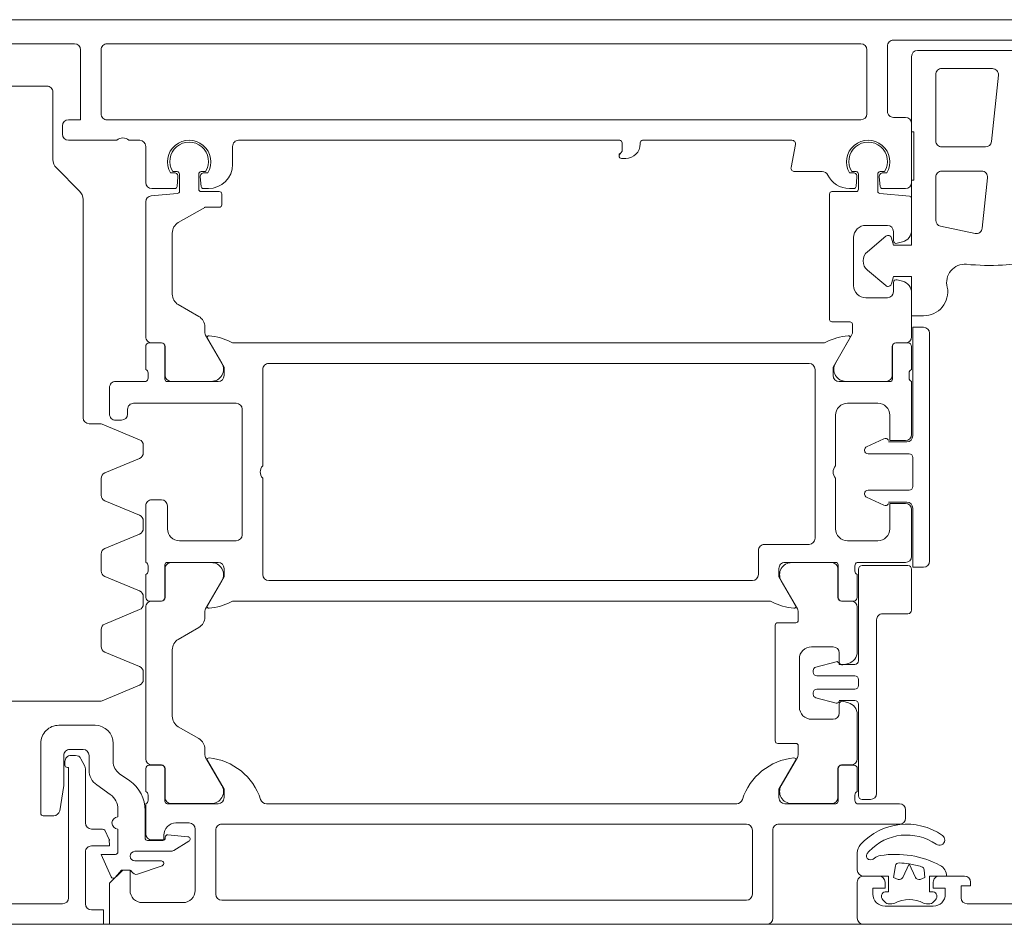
# Model space of a CAD drawing. Header units: centimetres. Extents: x -1631 to 21770, y -8842 to 3590.
# Tile 94 of 142: x 384 to 392, y 1664 to 1672. Entities that reach past the tile are written whole.
import ezdxf

# ---------------------------------------------------------------- set-up
doc = ezdxf.new("R2010")
doc.units = ezdxf.units.CM
doc.layers.add('A-DETL-GENF', color=92, linetype='Continuous', lineweight=9)
doc.layers.add('A-DOOR', color=31, linetype='Continuous', lineweight=13)

# ---------------------------------------------------------------- blocks, each defined once
blk = doc.blocks.new('Schueco_FWS_ADS-75-SimplySmart_inw_Family-02 - FWS SI insert unit 90-2368395-6_piętro IV __13_80 m_ - stan projektowany')
at = {"layer": 'A-DETL-GENF'}
for p, q in [((-75.5, 6.6), (75.5, 6.6)), ((74.6, -0.9), (-74.6, -0.9))]:
    blk.add_line(p, q, dxfattribs=at)
at = {"layer": 'A-DOOR'}
for p, q in [((22.8999, 6.25), (22.8999, 6.55)), ((23.5999, 5.82), (23.5999, 6.55)), ((22.2699, 6.45), (22.6699, 6.45)), ((20.6999, 6.43), (21.9899, 6.43)), ((22.2759, 6.4212), (22.2517, 6.397)), ((22.3269, 6.43), (22.2971, 6.43)), ((22.6428, 6.43), (22.613, 6.43)), ((22.6882, 6.397), (22.664, 6.4212)), ((28.1699, 6.4), (23.8199, 6.4)), ((28.8299, 6.42), (28.4899, 6.42)), ((29.2999, 6), (29.2999, 6.43)), ((31.7999, 6.43), (29.4899, 6.43)), ((23.7699, 6.35), (23.7699, 5.82)), ((28.2199, 5.82), (28.2199, 6.35)), ((28.3899, 6.32), (28.3899, 5.81)), ((22.0099, 6.2), (22.2199, 6.2)), ((22.7199, 6.2), (22.8499, 6.2)), ((28.6636, 6.1139), (28.8671, 6.1836)), ((28.8899, 6.075), (28.6701, 6.075)), ((28.4416, 5.9112), (28.568, 5.9878)), ((28.5939, 5.995), (28.8899, 5.995)), ((29.0299, 6), (29.0299, 5.81)), ((28.6379, 5.885), (28.6379, 5.8781)), ((28.7849, 5.905), (28.6579, 5.905)), ((28.8049, 5.6562), (28.8049, 5.885)), ((28.616, 5.8582), (28.45, 5.8742)), ((28.7999, 5.85), (28.7999, 5.6)), ((29.2499, 5.81), (29.1581, 5.81)), ((22.4999, 5.65), (22.4999, 5.72)), ((22.5499, 5.77), (23.5499, 5.77)), ((23.8199, 5.77), (28.1699, 5.77)), ((28.4399, 5.76), (28.5499, 5.76)), ((29.2999, 5.312), (29.2999, 5.76)), ((29.0299, 5.71), (29.0299, 5.6461)), ((29.5626, 5.7), (29.6499, 5.7)), ((29.6699, 5.68), (29.6699, 5.1)), ((22.8999, 5.6), (22.5499, 5.6)), ((22.8599, 5.565), (22.7899, 5.565)), ((22.9199, 5.5283), (22.9199, 5.5717)), ((23.0589, 5.58), (23.0589, 5.31)), ((23.4999, 5.6), (23.0789, 5.6)), ((23.1099, 5.599), (23.4443, 5.599)), ((27.7999, 5.6), (23.8999, 5.6)), ((28.6209, 5.6), (28.1999, 5.6)), ((28.2556, 5.599), (28.5899, 5.599)), ((28.6409, 5.31), (28.6409, 5.58)), ((28.7799, 5.5717), (28.7799, 5.5283)), ((22.7399, 5.515), (22.7399, 4.075)), ((22.8899, 4.775), (22.8899, 5.535)), ((22.8999, 5.31), (22.8999, 5.5)), ((23.0599, 5.309), (23.0599, 5.549)), ((28.6399, 5.549), (28.6399, 5.309)), ((28.7999, 5.5), (28.7999, 5.31)), ((29.0939, 5.5233), (29.206, 5.4448)), ((23.5309, 5.449), (23.3966, 5.2165)), ((28.3032, 5.2165), (28.169, 5.449)), ((29.0166, 5.3518), (28.9329, 5.4104)), ((29.2699, 5.3219), (29.2699, 5.2)), ((22.8999, 4.8593), (22.8999, 5.229)), ((23.0289, 5.28), (22.9299, 5.28)), ((22.9499, 5.279), (23.0299, 5.279)), ((28.6699, 5.279), (28.7499, 5.279)), ((28.7699, 5.28), (28.6709, 5.28)), ((28.7999, 5.229), (28.7999, 3.971)), ((29.0699, 5.1), (29.0699, 5.2494)), ((29.337, 5.2273), (29.3054, 5.2893)), ((29.4699, 5.28), (29.4699, 5.25)), ((23.3899, 5.1915), (23.3899, 5.12)), ((28.3099, 5.1469), (28.3099, 5.1915)), ((29.3199, 5.15), (29.4299, 5.15)), ((29.4199, 5.2), (29.3815, 5.2)), ((23.4099, 5.1), (23.5599, 5.1)), ((23.5799, 5.08), (23.5799, 4.12)), ((28.5299, 4.9621), (28.3599, 5.0602)), ((23.2799, 4.9), (23.0999, 4.9)), ((29.5199, 4.95), (29.2199, 4.95)), ((23.0499, 4.85), (23.0499, 4.775)), ((28.5799, 4.3245), (28.5799, 4.8755)), ((23.0499, 4.745), (22.9199, 4.745)), ((23.0185, 4.7509), (22.9741, 4.7628)), ((23.2434, 4.7223), (23.0759, 4.7671)), ((23.3799, 4.4), (23.3799, 4.8)), ((28.8508, 4.6178), (29.1608, 4.7462)), ((29.1799, 4.75), (30.06, 4.75)), ((23.2656, 4.68), (23.2656, 4.6933)), ((22.8899, 4.57), (22.8899, 4.62)), ((22.9199, 4.65), (23.2356, 4.65)), ((23.2356, 4.54), (22.9199, 4.54)), ((23.2656, 4.4967), (23.2656, 4.51)), ((28.8199, 4.5084), (28.8199, 4.5716)), ((22.8899, 3.655), (22.8899, 4.415)), ((22.9741, 4.4372), (23.0185, 4.4491)), ((23.0499, 4.425), (23.0499, 4.35)), ((23.0759, 4.4229), (23.2434, 4.4677)), ((29.1391, 4.3428), (28.8508, 4.4622)), ((22.8999, 3.971), (22.8999, 4.3407)), ((23.0999, 4.3), (23.2799, 4.3)), ((29.1699, 4.1567), (29.1699, 4.2966)), ((28.3599, 4.1398), (28.5299, 4.2379)), ((23.5599, 4.1), (23.4099, 4.1)), ((28.8508, 3.9911), (29.1391, 4.1105)), ((22.6899, 4.025), (22.4799, 4.025)), ((23.3899, 4.08), (23.3899, 4.0085)), ((28.3099, 4.0085), (28.3099, 4.0531)), ((22.4499, 3.995), (22.4499, 3.655)), ((22.93, 3.92), (23.029, 3.92)), ((23.0299, 3.921), (22.9499, 3.921)), ((23.3966, 3.9835), (23.5309, 3.751)), ((23.6325, 3.92), (28.0674, 3.92)), ((28.169, 3.751), (28.3032, 3.9835)), ((28.7499, 3.921), (28.6699, 3.921)), ((28.671, 3.92), (28.77, 3.92)), ((28.8199, 3.8818), (28.8199, 3.9449)), ((22.9, 3.7), (22.9, 3.89)), ((23.059, 3.89), (23.059, 3.62)), ((23.0599, 3.651), (23.0599, 3.891)), ((28.6399, 3.891), (28.6399, 3.651)), ((28.641, 3.62), (28.641, 3.89)), ((28.8, 3.89), (28.8, 3.7)), ((29.1391, 3.7162), (28.8508, 3.8356)), ((23.72, 3.7), (23.72, 3.5)), ((27.78, 3.75), (23.77, 3.75)), ((27.83, 2.9), (27.83, 3.7)), ((22.4799, 3.625), (22.8599, 3.625)), ((22.5, 3.6), (22.9, 3.6)), ((22.92, 3.6283), (22.92, 3.6717)), ((23.079, 3.6), (23.5, 3.6)), ((23.4443, 3.601), (23.1099, 3.601)), ((28.2, 3.6), (28.621, 3.6)), ((28.5899, 3.601), (28.2556, 3.601)), ((28.78, 3.6717), (28.78, 3.6283)), ((28.8, 3.6), (28.8, 3.13)), ((29.1699, 3.53), (29.1699, 3.67)), ((22.2999, 3.59), (22.2999, 1.7)), ((22.45, 3.16), (22.45, 3.55)), ((23.67, 3.45), (23.3, 3.45)), ((28.8508, 3.3644), (29.1391, 3.4839)), ((22.98, 3.42), (22.73, 3.42)), ((23.25, 3.4), (23.25, 2)), ((28, 3.37), (28, 2.33)), ((28.52, 3.42), (28.05, 3.42)), ((23.08, 2.9), (23.08, 3.32)), ((28.62, 3.13), (28.62, 3.32)), ((28.8199, 3.2551), (28.8199, 3.3183)), ((29.1391, 3.0895), (28.8508, 3.2089)), ((22.8226, 3.0598), (22.6805, 3.1261)), ((22.6399, 3.1), (22.4899, 3.1)), ((22.8399, 3.03), (22.8399, 3.0326)), ((28.75, 3.08), (28.67, 3.08)), ((29.1699, 2.9034), (29.1699, 3.0433)), ((22.4399, 2.73), (22.4399, 2.97)), ((22.4699, 3), (22.8099, 3)), ((23.08, 2.38), (23.08, 2.8)), ((27.83, 2), (27.83, 2.8)), ((28.8508, 2.7378), (29.1391, 2.8572)), ((22.8099, 2.7), (22.4699, 2.7)), ((22.6805, 2.5739), (22.8226, 2.6402)), ((22.8399, 2.6674), (22.8399, 2.67)), ((28.8199, 2.6284), (28.8199, 2.6916)), ((22.45, 2.1), (22.45, 2.54)), ((22.4899, 2.6), (22.6399, 2.6)), ((29.1608, 2.4538), (28.8508, 2.5822)), ((29.27, 2.45), (29.1799, 2.45)), ((28.95, 2.33), (28.95, 2.37)), ((29, 2.42), (29.05, 2.42)), ((29.1, 2.37), (29.1, 2.15)), ((29.32, 0.5914), (29.32, 2.4)), ((22.73, 2.28), (22.98, 2.28)), ((28.05, 2.28), (28.9, 2.28)), ((22.47, 2.0283), (22.47, 2.0717)), ((22.609, 2.08), (22.609, 1.81)), ((22.61, 2.049), (22.61, 1.809)), ((23.05, 2.1), (22.629, 2.1)), ((22.9943, 2.099), (22.66, 2.099)), ((28.621, 2.1), (28.2, 2.1)), ((28.2556, 2.099), (28.5899, 2.099)), ((28.6399, 2.049), (28.6399, 1.809)), ((28.641, 1.81), (28.641, 2.08)), ((28.78, 2.0717), (28.78, 2.0283)), ((29.05, 2.1), (28.8, 2.1)), ((22.45, 1.81), (22.45, 2)), ((28.8, 2), (28.8, 1.81)), ((22.9466, 1.7165), (23.0809, 1.949)), ((23.3, 1.95), (27.78, 1.95)), ((28.3032, 1.7165), (28.169, 1.949)), ((22.45, 1.729), (22.45, 1.3643)), ((22.579, 1.78), (22.48, 1.78)), ((22.58, 1.779), (22.5, 1.779)), ((28.0674, 1.78), (23.1825, 1.78)), ((28.6699, 1.779), (28.7499, 1.779)), ((28.77, 1.78), (28.671, 1.78)), ((28.7999, 1.729), (28.7999, 0.6103)), ((22.94, 1.625), (22.94, 1.6915)), ((28.3099, 1.6468), (28.3099, 1.6915)), ((23.11, 1.605), (22.96, 1.605)), ((23.13, 0.545), (23.13, 1.585)), ((28.5299, 1.4621), (28.3599, 1.5602)), ((22.65, 1.405), (22.83, 1.405)), ((22.6, 1.28), (22.6, 1.355)), ((28.5799, 0.8686), (28.5799, 1.3755)), ((22.5241, 1.2678), (22.5685, 1.2559)), ((22.8162, 1.1766), (22.664, 1.3043)), ((22.93, 1.305), (22.93, 0.905)), ((22.664, 0.8957), (22.8162, 1.0234)), ((22.5685, 0.9541), (22.5241, 0.9422)), ((22.6, 0.855), (22.6, 0.93)), ((21.8197, 0.4102), (21.8636, 0.8287)), ((21.9238, 0.8724), (22.2103, 0.8115)), ((22.45, 0.8457), (22.45, 0.5828)), ((22.2499, 0.7626), (22.2499, 0.405)), ((22.83, 0.805), (22.65, 0.805)), ((28.1699, 0.545), (28.1699, 0.635)), ((22.4682, 0.5629), (22.7117, 0.5416)), ((22.4999, 0.5), (22.6906, 0.5)), ((22.73, 0.5217), (22.73, 0.38)), ((22.89, 0.38), (22.89, 0.505)), ((22.91, 0.525), (23.11, 0.525)), ((22.9293, 0.5), (22.9654, 0.5)), ((28.3399, 0.525), (28.1899, 0.525)), ((28.2799, 0.5), (28.3206, 0.5)), ((28.3599, 0.38), (28.3599, 0.505)), ((28.5199, 0.5217), (28.5199, 0.38)), ((28.7543, 0.5605), (28.5382, 0.5416)), ((28.5593, 0.5), (28.7499, 0.5)), ((29.5407, 0.3293), (29.3492, 0.5207)), ((22.4499, -0.04), (22.4499, 0.45)), ((22.7105, 0.4817), (22.7174, 0.4026)), ((22.9024, 0.4026), (22.9094, 0.4817)), ((28.3405, 0.4817), (28.3474, 0.4026)), ((28.5324, 0.4026), (28.5394, 0.4817)), ((28.7999, 0.45), (28.7999, 0.15)), ((22.1999, 0.355), (21.8694, 0.355)), ((22.6876, 0.37), (22.6541, 0.37)), ((22.71, 0.36), (22.6744, 0.36)), ((22.9455, 0.36), (22.91, 0.36)), ((22.9658, 0.37), (22.9323, 0.37)), ((23.1899, 0.36), (23.4199, 0.36)), ((28.3176, 0.37), (28.2841, 0.37)), ((28.3044, 0.36), (28.3399, 0.36)), ((28.5399, 0.36), (28.5755, 0.36)), ((28.5958, 0.37), (28.5623, 0.37)), ((23.4494, 0.3243), (23.4127, 0.1357)), ((24.8199, 0.25), (24.8549, 0.25)), ((28.0799, 0.15), (28.0799, 0.3)), ((29.57, -0.3), (29.57, 0.2586)), ((21.7303, -0.4398), (21.7881, 0.1102)), ((21.8379, 0.155), (22.1999, 0.155)), ((22.2499, 0.105), (22.2499, -0.445)), ((23.4422, 0.1), (24.6799, 0.1)), ((24.6999, 0.12), (24.6999, 0.13)), ((24.8699, 0.1), (28.0299, 0.1)), ((28.8499, 0.1), (28.9399, 0.1)), ((29.0399, 0.1), (29.4399, 0.1)), ((29.4899, 0.05), (29.4899, -0.02)), ((29.1199, -0.07), (22.8699, -0.07)), ((22.5999, -0.09), (22.4999, -0.09)), ((22.6499, -0.68), (22.6499, -0.14)), ((22.8199, -0.12), (22.8199, -0.65)), ((29.1699, -0.65), (29.1699, -0.12)), ((30.02, -0.35), (29.62, -0.35)), ((22.1999, -0.495), (21.78, -0.495)), ((21.5499, -0.645), (22.3999, -0.645)), ((21.3099, -0.73), (22.5999, -0.73)), ((22.8699, -0.7), (29.1199, -0.7)), ((29.3899, -0.7), (31.3899, -0.7)), ((32.2499, -0.9), (20.4499, -0.9))]:
    blk.add_line(p, q, dxfattribs=at)
at = {"layer": 'A-DOOR', "flags": 128}
for points in [[(22.8499, 6.6), (14.1999, 6.6), (14.1999, 6.26), (14.3099, 6.15), (14.3699, 6.15), (14.3699, 6.32)], [(23.6499, 6.6), (29.0999, 6.6), (29.0999, 6.26), (28.9899, 6.15), (28.9299, 6.15), (28.9299, 6.32)], [(29.2499, 6.48), (29.1499, 6.48), (29.1499, 6.6), (32.0999, 6.6), (32.0999, 4.65)], [(22.0399, 6.38), (22.0399, 6.28), (21.9599, 6.28), (21.9599, 6.25)], [(29.4399, 6.38), (29.4399, 5.3), (29.4499, 5.3)], [(22.2699, 6.33), (22.2999, 6.33), (22.2999, 6.2), (22.1599, 6.2)], [(22.2699, 6.25), (22.2699, 6.3), (22.1699, 6.3), (22.1699, 6.35)], [(22.8499, 6.2), (22.6399, 6.2), (22.6399, 6.33), (22.6699, 6.33)], [(22.7699, 6.35), (22.7699, 6.3), (22.6699, 6.3), (22.6699, 6.25)], [(28.9349, 6.15), (28.9999, 6.15), (29.0543, 6.2116)], [(29.0876, 6.2064), (29.1699, 6.02), (29.0499, 6.02)], [(22.8998, 6.0064), (22.8998, 6.015), (22.8998, 6.15)], [(28.6499, 5.86), (28.6499, 5.9), (28.7499, 5.9)], [(29.1402, 5.8209), (29.1021, 5.8957), (29.0999, 5.95), (29.2499, 5.95)], [(29.4799, 5.2), (29.4799, 5.45), (29.5132, 5.6579)], [(23.4118, 5.2407), (23.5499, 5.48), (23.5499, 5.55)], [(28.1499, 5.55), (28.1499, 5.48), (28.2881, 5.2407)], [(22.9199, 4.445), (23.0499, 4.445), (23.0511, 4.4387)], [(23.55, 3.65), (23.55, 3.72), (23.4118, 3.9593)], [(28.2881, 3.9593), (28.15, 3.72), (28.15, 3.65)], [(22.4399, 3.15), (22.4399, 3.64), (22.3499, 3.64)], [(22.63, 3.32), (22.63, 3.11), (22.5, 3.11)], [(22.3499, 1.65), (22.4399, 1.65), (22.4399, 2.55)], [(22.5, 2.59), (22.63, 2.59), (22.63, 2.38)], [(22.9618, 1.7407), (23.1, 1.98), (23.1, 2.05)], [(28.15, 2.05), (28.15, 1.98), (28.2881, 1.7407)], [(22.6158, 1.2891), (22.5999, 1.23), (22.4499, 1.23), (22.4499, 1.555), (22.3499, 1.555)], [(22.4499, -0.595), (22.4499, 0.03), (22.4299, 0.03), (22.4299, 0.43), (22.4499, 0.43), (22.4499, 0.97), (22.5999, 0.97), (22.6158, 0.9109)], [(28.1899, 0.655), (28.3046, 0.655), (28.5299, 0.782)], [(24.8749, 0.23), (24.8749, 0.2233), (24.8499, 0.19), (24.8499, 0.12)], [(29.4399, -0.07), (29.3399, -0.07), (29.3399, -0.65)]]:
    blk.add_lwpolyline(points, dxfattribs=at)
for points in [[(22.3798, 6.2274), (22.3399, 6.2129), (22.3455, 6.1492), (22.3399, 6.2129)], [(22.5227, 6.2119), (22.4699, 6.0988), (22.4172, 6.2119), (22.4699, 6.0988)], [(22.5827, 6.1154), (22.5999, 6.2129), (22.5601, 6.2274), (22.5999, 6.2129)]]:
    blk.add_lwpolyline(points, close=True, dxfattribs=at)
at = {"layer": 'A-DOOR'}
for centre, radius, start, end in [((22.8499, 6.55), 0.05, 0, 90), ((23.6499, 6.55), 0.05, 90, 180), ((22.2699, 6.35), 0.1, 90, 180), ((22.6699, 6.35), 0.1, 360, 90), ((29.2499, 6.43), 0.05, 0, 90), ((21.9899, 6.38), 0.05, 0, 90), ((22.2799, 6.3687), 0.04, 135, 255.52249), ((22.2971, 6.4), 0.03, 90, 135), ((22.3269, 6.38), 0.05, 62.51067, 90), ((22.4699, 6.655), 0.26, 242.51067, 297.48933), ((22.613, 6.38), 0.05, 90, 117.48933), ((22.6428, 6.4), 0.03, 45, 90), ((22.6599, 6.3687), 0.04, 284.47751, 45), ((23.8199, 6.35), 0.05, 90, 180), ((28.1699, 6.35), 0.05, 0, 90), ((28.4899, 6.32), 0.1, 90, 180), ((28.8299, 6.32), 0.1, 0, 90), ((29.4899, 6.38), 0.05, 90, 180), ((22.0099, 6.25), 0.05, 180, 270), ((22.2199, 6.25), 0.05, 270, 0), ((22.39, 6.1992), 0.03, 25, 110), ((22.39, 6.1992), 0.03, 25, 110), ((22.5499, 6.1992), 0.03, 70, 155), ((22.5499, 6.1992), 0.03, 70, 155), ((22.7199, 6.25), 0.05, 180, 270), ((22.8499, 6.25), 0.05, 270, 0), ((29.0693, 6.1983), 0.02, 23.83874, 138.57633), ((22.2599, 6.2), 0.1, 180, 242.13582), ((22.3754, 6.1518), 0.03, 185, 252.54021), ((22.3754, 6.1518), 0.03, 185, 252.54021), ((22.5824, 6.81), 0.72, 252.54021, 261.01148), ((22.5824, 6.81), 0.72, 252.54021, 261.01148), ((22.8499, 6.15), 0.05, 0, 90), ((28.8801, 6.1458), 0.04, 23.81736, 108.90458), ((28.9349, 6.17), 0.02, 203.81736, 270), ((22.5824, 6.81), 0.79, 242.13582, 279.15424), ((22.5824, 6.81), 0.72, 261.01148, 267.57184), ((22.5824, 6.81), 0.72, 261.01148, 267.57184), ((22.5532, 6.1206), 0.03, 267.57184, 350), ((22.5532, 6.1206), 0.03, 267.57184, 350), ((22.6922, 6.1288), 0.1, 279.15424, 310.66019), ((22.7899, 6.015), 0.05, 77.31084, 130.66019), ((22.7943, 6.0345), 0.03, 333.11071, 77.31084), ((28.6701, 6.095), 0.02, 108.90458, 270), ((28.8899, 6.035), 0.04, 270, 90), ((22.4905, 6.2887), 0.4287, 235.1415, 316.83804), ((22.723, 6.0707), 0.11, 316.83804, 333.11071), ((22.7998, 6.0064), 0.1, 317.60993, 0), ((22.3699, 6.029), 0.53, 358.48958, 0), ((28.5939, 5.945), 0.05, 90, 121.18497), ((29.0499, 6), 0.02, 90, 180), ((29.2499, 6), 0.05, 270, 0), ((22.2198, 5.9), 0.045, 55.1415, 235.1415), ((22.4905, 6.2887), 0.5187, 235.1415, 317.60993), ((28.4519, 5.8941), 0.02, 121.18497, 264.5), ((28.6579, 5.885), 0.02, 90, 180), ((28.7499, 5.85), 0.05, 0, 90), ((28.7849, 5.885), 0.02, 0, 90), ((29.1199, 5.9048), 0.02, 180, 207), ((23.5499, 5.82), 0.05, 270, 0), ((23.8199, 5.82), 0.05, 180, 270), ((28.1699, 5.82), 0.05, 270, 0), ((28.4399, 5.81), 0.05, 180, 270), ((28.5499, 5.86), 0.1, 270, 0), ((28.6179, 5.8781), 0.02, 264.5, 0), ((29.0299, 5.76), 0.05, 270, 90), ((29.1581, 5.83), 0.02, 207, 270), ((29.2499, 5.76), 0.05, 0, 90), ((22.5499, 5.72), 0.05, 90, 180), ((22.5499, 5.65), 0.05, 180, 270), ((29.1049, 5.6562), 0.3, 180, 235), ((29.1799, 5.6461), 0.15, 180, 235), ((29.5626, 5.65), 0.05, 90, 170.90972), ((29.6499, 5.68), 0.02, 0, 90), ((22.7899, 5.515), 0.05, 90, 180), ((22.8599, 5.535), 0.03, 0, 90), ((22.8899, 5.5717), 0.03, 0, 70.52878), ((23.0789, 5.58), 0.02, 90, 180), ((23.1099, 5.549), 0.05, 90, 180), ((23.3761, 5.7177), 0.5, 275.62258, 342.25158), ((23.4443, 5.499), 0.1, 330, 90), ((23.4999, 5.55), 0.05, 0, 90), ((23.8999, 5.55), 0.05, 90, 162.25158), ((27.7999, 5.55), 0.05, 17.74842, 90), ((28.3238, 5.7177), 0.5, 197.74842, 264.37742), ((28.1999, 5.55), 0.05, 90, 180), ((28.2556, 5.499), 0.1, 90, 210), ((28.5899, 5.549), 0.05, 360, 90), ((28.6209, 5.58), 0.02, 0, 90), ((28.8099, 5.5717), 0.03, 109.47122, 180), ((22.8899, 5.5283), 0.03, 289.47122, 0), ((28.8099, 5.5283), 0.03, 180, 250.52878), ((29.1199, 5.3219), 0.15, 0, 55), ((22.9299, 5.31), 0.03, 180, 270), ((23.0289, 5.31), 0.03, 270, 0), ((23.0299, 5.309), 0.03, 270, 0), ((28.6699, 5.309), 0.03, 180, 270), ((28.6709, 5.31), 0.03, 180, 270), ((28.7699, 5.31), 0.03, 270, 0), ((28.9449, 5.2494), 0.125, 0, 55), ((29.3499, 5.312), 0.05, 180, 207), ((22.9499, 5.229), 0.05, 90, 180), ((23.4238, 5.2338), 0.0138, 150, 275.62258), ((28.2761, 5.2338), 0.0138, 264.37742, 30), ((28.7499, 5.229), 0.05, 0, 90), ((29.3815, 5.25), 0.05, 207, 270), ((29.4199, 5.25), 0.05, 270, 0), ((29.4499, 5.28), 0.02, 0, 90), ((23.4399, 5.1915), 0.05, 150, 180), ((28.2599, 5.1915), 0.05, 0, 30), ((28.4099, 5.1469), 0.1, 180, 240), ((29.3199, 5.2), 0.05, 180, 270), ((29.4299, 5.2), 0.05, 270, 0), ((23.4099, 5.12), 0.02, 180, 270), ((23.5599, 5.08), 0.02, 0, 90), ((29.2199, 5.1), 0.15, 180, 270), ((29.5199, 5.1), 0.15, 270, 0), ((23.0999, 4.85), 0.05, 90, 180), ((23.2799, 4.8), 0.1, 0, 90), ((28.4799, 4.8755), 0.1, 0, 60), ((22.9999, 4.8593), 0.1, 180, 255), ((22.9199, 4.775), 0.03, 180, 270), ((23.0249, 4.775), 0.025, 255, 0), ((23.0708, 4.7478), 0.02, 75, 170), ((29.1799, 4.7), 0.05, 90.00006, 112.50006), ((23.2356, 4.68), 0.03, 270, 0), ((23.2356, 4.6933), 0.03, 0, 75), ((22.9199, 4.62), 0.03, 90, 180), ((28.8699, 4.5716), 0.05, 112.50006, 180.00006), ((22.9199, 4.57), 0.03, 180, 270), ((23.2356, 4.51), 0.03, 0, 90), ((23.2356, 4.4967), 0.03, 285, 0), ((28.8699, 4.5084), 0.05, 180.00006, 247.50006), ((22.9199, 4.415), 0.03, 90, 180), ((22.9999, 4.3407), 0.1, 105, 180), ((23.0249, 4.425), 0.025, 0, 105), ((23.0708, 4.4422), 0.02, 190, 285), ((23.0999, 4.35), 0.05, 180, 270), ((23.2799, 4.4), 0.1, 270, 0), ((29.1199, 4.2966), 0.05, 0.00006, 67.50006), ((28.4799, 4.3245), 0.1, 300, 0), ((23.4099, 4.08), 0.02, 90, 180), ((23.5599, 4.12), 0.02, 270, 0), ((28.4099, 4.0531), 0.1, 120, 180), ((29.1199, 4.1567), 0.05, 292.50006, 0.00006), ((22.4799, 3.995), 0.03, 90, 180), ((22.6899, 4.075), 0.05, 270, 0), ((23.4399, 4.0085), 0.05, 180, 210), ((28.2599, 4.0085), 0.05, 330, 0), ((22.9499, 3.971), 0.05, 180, 270), ((22.93, 3.89), 0.03, 90, 180), ((23.029, 3.89), 0.03, 0, 90), ((23.0299, 3.891), 0.03, 0, 90), ((23.4238, 3.9662), 0.0138, 84.67141, 210), ((23.3786, 3.4821), 0.5, 62.5097, 84.67141), ((23.6325, 3.97), 0.05, 242.5097, 270), ((28.0674, 3.97), 0.05, 270, 297.4903), ((28.3213, 3.4821), 0.5, 95.32859, 117.4903), ((28.2761, 3.9662), 0.0138, 330, 95.32859), ((28.6699, 3.891), 0.03, 90, 180), ((28.671, 3.89), 0.03, 90, 180), ((28.7499, 3.971), 0.05, 270, 0), ((28.77, 3.89), 0.03, 0, 90), ((28.8699, 3.9449), 0.05, 112.50006, 180.00006), ((28.8699, 3.8818), 0.05, 180.00006, 247.50006), ((22.89, 3.6717), 0.03, 0, 70.52878), ((23.4443, 3.701), 0.1, 270, 30), ((23.77, 3.7), 0.05, 90, 180), ((27.78, 3.7), 0.05, 0, 90), ((28.2556, 3.701), 0.1, 150, 270), ((28.81, 3.6717), 0.03, 109.47122, 180), ((29.1199, 3.67), 0.05, 0.00006, 67.50006), ((22.3499, 3.59), 0.05, 90, 180), ((22.4799, 3.655), 0.03, 180, 270), ((22.5, 3.55), 0.05, 90, 180), ((22.8599, 3.655), 0.03, 270, 0), ((22.89, 3.6283), 0.03, 289.47122, 0), ((23.079, 3.62), 0.02, 180, 270), ((23.1099, 3.651), 0.05, 180, 270), ((23.5, 3.65), 0.05, 270, 0), ((28.2, 3.65), 0.05, 180, 270), ((28.5899, 3.651), 0.05, 270, 0), ((28.621, 3.62), 0.02, 270, 0), ((28.81, 3.6283), 0.03, 180, 250.52878), ((29.1199, 3.53), 0.05, 292.50006, 0.00006), ((23.3, 3.4), 0.05, 90, 180), ((23.67, 3.5), 0.05, 270, 0), ((22.73, 3.32), 0.1, 90, 180), ((22.98, 3.32), 0.1, 0, 90), ((28.05, 3.37), 0.05, 90, 180), ((28.52, 3.32), 0.1, 0, 90), ((28.8699, 3.3183), 0.05, 112.50006, 180.00006), ((28.8699, 3.2551), 0.05, 180.00006, 247.50006), ((22.4899, 3.15), 0.05, 180, 270), ((22.5, 3.16), 0.05, 180, 270), ((22.6678, 3.0989), 0.03, 65, 158.28824), ((28.67, 3.13), 0.05, 180, 270), ((28.75, 3.13), 0.05, 270, 0), ((22.8099, 3.03), 0.03, 270, 0), ((22.8099, 3.0326), 0.03, 0, 65), ((29.1199, 3.0433), 0.05, 0.00006, 67.50006), ((22.4699, 2.97), 0.03, 90, 180), ((23.0275, 2.85), 0.0725, 316.39718, 43.60282), ((27.7775, 2.85), 0.0725, 316.39718, 43.60282), ((29.1199, 2.9034), 0.05, 292.50006, 0.00006), ((22.4699, 2.73), 0.03, 180, 270), ((22.8099, 2.67), 0.03, 0, 90), ((28.8699, 2.6916), 0.05, 112.50006, 180.00006), ((22.8099, 2.6674), 0.03, 295, 0), ((28.8699, 2.6284), 0.05, 180.00006, 247.50006), ((22.4899, 2.55), 0.05, 90, 180), ((22.5, 2.54), 0.05, 90, 180), ((22.6678, 2.6011), 0.03, 201.71176, 295), ((29.1799, 2.5), 0.05, 247.50006, 270.00006), ((29.27, 2.4), 0.05, 0.00006, 90.00006), ((22.73, 2.38), 0.1, 180, 270), ((22.98, 2.38), 0.1, 270, 0), ((29, 2.37), 0.05, 90, 180), ((29.05, 2.37), 0.05, 360, 90), ((28.05, 2.33), 0.05, 180, 270), ((28.9, 2.33), 0.05, 270, 0), ((29.05, 2.15), 0.05, 270, 0), ((22.44, 2.0717), 0.03, 0, 70.52878), ((22.629, 2.08), 0.02, 90, 180), ((22.66, 2.049), 0.05, 90, 180), ((22.9943, 1.999), 0.1, 330, 90), ((23.05, 2.05), 0.05, 0, 90), ((28.2, 2.05), 0.05, 90, 180), ((28.2556, 1.999), 0.1, 90, 210), ((28.5899, 2.049), 0.05, 0, 90), ((28.621, 2.08), 0.02, 0, 90), ((28.81, 2.0717), 0.03, 109.47122, 180), ((22.44, 2.0283), 0.03, 289.47122, 0), ((23.3, 2), 0.05, 180, 270), ((27.78, 2), 0.05, 270, 0), ((28.81, 2.0283), 0.03, 180, 250.52878), ((22.48, 1.81), 0.03, 180, 270), ((22.579, 1.81), 0.03, 270, 0), ((22.58, 1.809), 0.03, 270, 0), ((28.6699, 1.809), 0.03, 180, 270), ((28.671, 1.81), 0.03, 180, 270), ((28.77, 1.81), 0.03, 270, 0), ((22.5, 1.729), 0.05, 90, 180), ((22.99, 1.6915), 0.05, 150, 180), ((22.9738, 1.7338), 0.0138, 150, 275.32859), ((22.9286, 2.2179), 0.5, 275.32859, 297.4903), ((23.1825, 1.73), 0.05, 90, 117.4903), ((28.0674, 1.73), 0.05, 62.5097, 90), ((28.3213, 2.2179), 0.5, 242.5097, 264.67141), ((28.2761, 1.7338), 0.0138, 264.67141, 30), ((28.2599, 1.6915), 0.05, 0, 30), ((28.7499, 1.729), 0.05, 360, 90), ((22.3499, 1.7), 0.05, 180, 270), ((28.4099, 1.6468), 0.1, 180, 240), ((22.3499, 1.355), 0.2, 90, 190.65041), ((22.96, 1.625), 0.02, 180, 270), ((23.11, 1.585), 0.02, 0, 90), ((22.65, 1.355), 0.05, 90, 180), ((22.83, 1.305), 0.1, 360, 90), ((28.4799, 1.3755), 0.1, 0, 60), ((22.009, 1.2775), 0.15, 264.60477, 15.68874), ((22.55, 1.3643), 0.1, 180, 255), ((22.6448, 1.2813), 0.03, 50, 165.00492), ((22.575, 1.28), 0.025, 255, 0), ((22.7519, 1.1), 0.1, 310, 50), ((21.8349, -1.3622), 2.5, 93.21628, 103.53096), ((21.8068, -0.863), 2, 84.60477, 93.21628), ((22.55, 0.8457), 0.1, 105, 180), ((22.575, 0.93), 0.025, 0, 105), ((22.6448, 0.9187), 0.03, 194.99508, 310), ((22.83, 0.905), 0.1, 270, 0), ((21.9134, 0.8235), 0.05, 78, 174), ((22.65, 0.855), 0.05, 180, 270), ((28.4799, 0.8686), 0.1, 300, 0), ((22.1999, 0.7626), 0.05, 0, 78), ((28.1899, 0.635), 0.02, 90, 180), ((28.3046, 0.675), 0.02, 270, 300), ((22.47, 0.5828), 0.02, 180, 265), ((28.7499, 0.6103), 0.05, 275, 0), ((29.42, 0.5914), 0.1, 180.00006, 225.00006), ((22.4999, 0.45), 0.05, 90, 180), ((22.6906, 0.48), 0.02, 5, 90), ((22.71, 0.5217), 0.02, 0, 85), ((22.91, 0.505), 0.02, 90, 180), ((22.9293, 0.48), 0.02, 90, 175), ((22.9654, 0.3), 0.2, 26.10388, 90), ((23.11, 0.545), 0.02, 270, 0), ((28.2799, 0.3), 0.2, 90, 180), ((28.1899, 0.545), 0.02, 180, 270), ((28.3206, 0.48), 0.02, 5, 90), ((28.3399, 0.505), 0.02, 0, 90), ((28.5399, 0.5217), 0.02, 95, 180), ((28.5593, 0.48), 0.02, 90, 175), ((28.7499, 0.45), 0.05, 0, 90), ((21.8694, 0.405), 0.05, 174, 270), ((22.1999, 0.405), 0.05, 270, 0), ((22.8099, 0.28), 0.18, 150, 30), ((22.81, 0.275), 0.16, 147.91535, 32.08465), ((22.6876, 0.4), 0.03, 270, 5), ((22.71, 0.38), 0.02, 270, 0), ((22.91, 0.38), 0.02, 180, 270), ((22.9323, 0.4), 0.03, 175, 270), ((23.1899, 0.41), 0.05, 206.10388, 270), ((23.4199, 0.33), 0.03, 349, 90), ((28.4399, 0.28), 0.18, 150, 30), ((28.4399, 0.275), 0.16, 147.91005, 32.08995), ((28.3176, 0.4), 0.03, 270, 5), ((28.3399, 0.38), 0.02, 270, 0), ((28.5399, 0.38), 0.02, 180, 270), ((28.5623, 0.4), 0.03, 175, 270), ((29.47, 0.2586), 0.1, 0.00006, 45.00006), ((24.8199, 0.13), 0.12, 90, 180), ((24.8549, 0.23), 0.02, 0, 90), ((24.8549, 0.2233), 0.02, 315, 0), ((21.8379, 0.105), 0.05, 90, 174), ((22.1999, 0.105), 0.05, 360, 90), ((23.4422, 0.13), 0.03, 169, 270), ((24.6799, 0.12), 0.02, 270, 0), ((24.8699, 0.12), 0.02, 180, 270), ((28.0299, 0.15), 0.05, 270, 0), ((28.8499, 0.15), 0.05, 180, 270), ((28.9899, 0.1525), 0.0725, 226.39718, 313.60282), ((29.4399, 0.05), 0.05, 0, 90), ((22.4999, -0.04), 0.05, 180, 270), ((22.8699, -0.12), 0.05, 90, 180), ((29.1199, -0.12), 0.05, 360, 90), ((29.4399, -0.02), 0.05, 270, 360), ((22.5999, -0.14), 0.05, 360, 90), ((29.62, -0.3), 0.05, 180.00006, 270.00006), ((21.78, -0.445), 0.05, 174, 270), ((22.1999, -0.445), 0.05, 270, 0), ((22.3999, -0.595), 0.05, 270, 360), ((22.8699, -0.65), 0.05, 180, 270), ((29.1199, -0.65), 0.05, 270, 0), ((29.3899, -0.65), 0.05, 180, 270), ((22.5999, -0.68), 0.05, 270, 0)]:
    blk.add_arc(centre, radius, start, end, dxfattribs=at)

msp = doc.modelspace()

# ---------------------------------------------------------------- block references
at = {"layer": 'A-DOOR', "rotation": 180}
msp.add_blockref('Schueco_FWS_ADS-75-SimplySmart_inw_Family-02 - FWS SI insert unit 90-2368395-6_piętro IV __13_80 m_ - stan projektowany', (413.8768, 1670.7256), dxfattribs=at)

doc.saveas('drawing.dxf')
